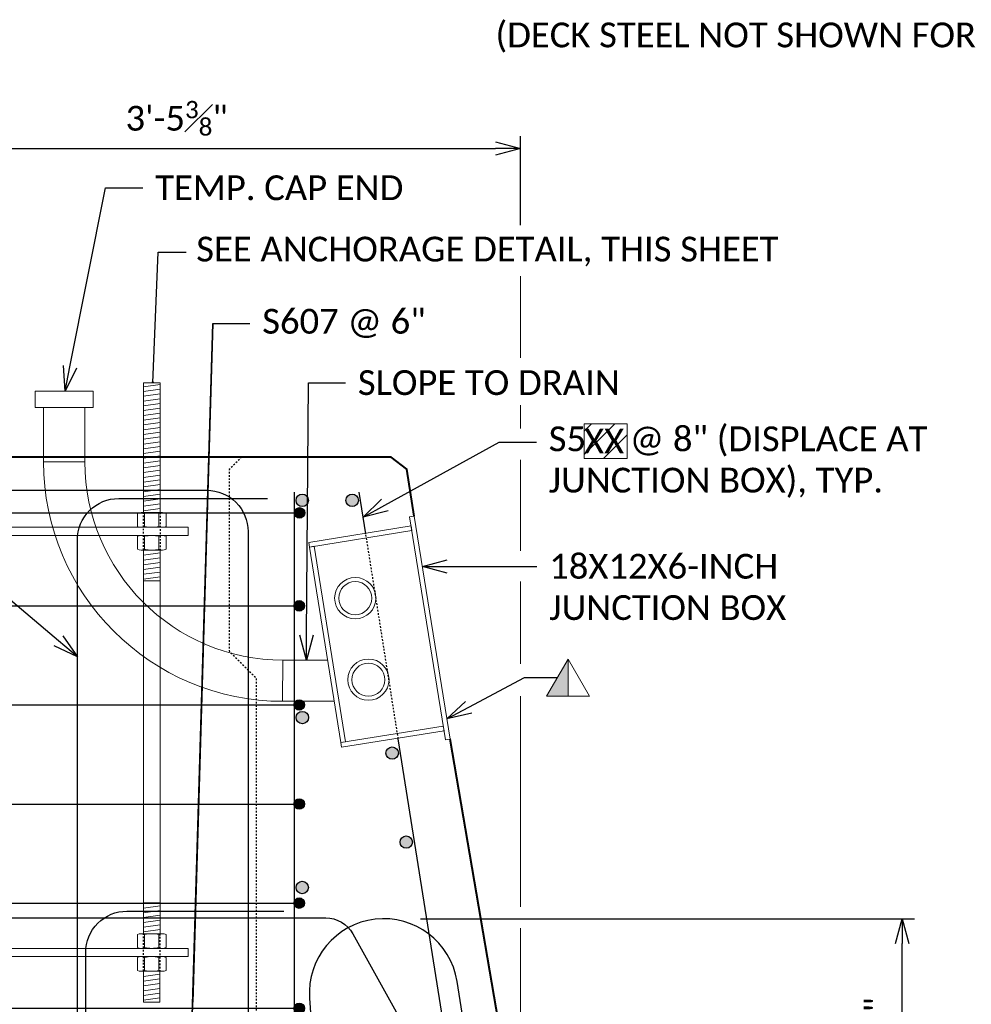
# Model space of a CAD drawing. Extents: x -1659 to 205, y -2368 to -1849.
# Tile 3 of 21: x -1378 to -1320, y -2313 to -2253. Entities that reach past the tile are written whole.
import ezdxf
from ezdxf import colors
from ezdxf.entities.mleader import LeaderData, LeaderLine
from ezdxf.enums import TextEntityAlignment as Align
from ezdxf.math import Vec2, Vec3

# ---------------------------------------------------------------- set-up
doc = ezdxf.new("R2010")
doc.units = 0
doc.header["$MEASUREMENT"] = 0
doc.linetypes.add('Wisdot2', pattern=[0.125, 0.0625, -0.0625])
doc.layers.add('B_ANNO_DESIGN_NOTES', color=1, linetype='Continuous', lineweight=18, true_color=0xff0000)
for name, color, linetype, lineweight in [('B_ANNO_DIM', 7, 'Continuous', 18), ('B_ANNO_SYMB', 7, 'Continuous', 18), ('B_ANNO_TEXT', 7, 'Continuous', 18), ('B_CONC_PPT', 12, 'Continuous', 40), ('B_DETAIL', 7, 'Continuous', 18), ('B_DETAIL_HIDDEN', 7, 'Wisdot2', 25), ('B_REBAR', 5, 'Continuous', 25), ('B_STEEL', 92, 'Continuous', 18)]:
    doc.layers.add(name, color=color, linetype=linetype, lineweight=lineweight)
doc.styles.add('Annotative', font='calibri.ttf', dxfattribs={"height": 0.0625})
doc.styles.get("Standard").update_dxf_attribs({"font": 'calibri.ttf'})
doc.dimstyles.new('Annotative', dxfattribs={"dimscale": 0, "dimtxt": 0.0625, "dimasz": 0.0625, "dimexe": 0.03125, "dimexo": 0.03125, "dimgap": 0.03125, "dimtad": 1, "dimdec": 3, "dimzin": 3, "dimdsep": 46, "dimlunit": 4, "dimtxsty": 'Standard', "dimblk": 'OPEN30', "dimcen": 0.03125, "dimaunit": 1, "dimadec": 0, "dimazin": 3, "dimtfac": 0.75, "dimtdec": 3, "dimtofl": 0, "dimtmove": 0, "dimatfit": 3, "dimldrblk": 'OPEN30', "dimfxl": 1, "dimtfill": 1, "dimfrac": 1, "dimtolj": 1, "dimtzin": 0, "dimarcsym": 0})

# ---------------------------------------------------------------- blocks, each defined once
blk = doc.blocks.new('rebar - section A')
at = {"layer": 'B_REBAR'}
h = blk.add_hatch(color=256, dxfattribs=at)
edge = h.paths.add_edge_path()
edge.add_arc((26.489, 39.377), 0.375, 0, 360)
h = blk.add_hatch(color=256, dxfattribs=at)
edge = h.paths.add_edge_path()
edge.add_arc((29.511, 39.377), 0.375, 0, 360)
h = blk.add_hatch(color=256, dxfattribs=at)
edge = h.paths.add_edge_path()
edge.add_arc((1.949, 38.618), 0.318, 0, 360)
h = blk.add_hatch(color=256, dxfattribs=at)
edge = h.paths.add_edge_path()
edge.add_arc((26.324, 38.618), 0.318, 0, 360)
h = blk.add_hatch(color=256, dxfattribs=at)
edge = h.paths.add_edge_path()
edge.add_arc((1.557, 32.99), 0.318, 0, 360)
h = blk.add_hatch(color=256, dxfattribs=at)
edge = h.paths.add_edge_path()
edge.add_arc((26.305, 32.99), 0.318, 0, 360)
h = blk.add_hatch(color=256, dxfattribs=at)
edge = h.paths.add_edge_path()
edge.add_arc((1.557, 26.99), 0.318, 0, 360)
h = blk.add_hatch(color=256, dxfattribs=at)
edge = h.paths.add_edge_path()
edge.add_arc((26.305, 26.99), 0.318, 0, 360)
h = blk.add_hatch(color=256, dxfattribs=at)
edge = h.paths.add_edge_path()
edge.add_arc((26.494, 26.225), 0.375, 0, 360)
h = blk.add_hatch(color=256, dxfattribs=at)
edge = h.paths.add_edge_path()
edge.add_arc((31.934, 24.074), 0.375, 0, 360)
h = blk.add_hatch(color=256, dxfattribs=at)
edge = h.paths.add_edge_path()
edge.add_arc((1.557, 20.99), 0.318, 0, 360)
h = blk.add_hatch(color=256, dxfattribs=at)
edge = h.paths.add_edge_path()
edge.add_arc((26.305, 20.99), 0.318, 0, 360)
h = blk.add_hatch(color=256, dxfattribs=at)
edge = h.paths.add_edge_path()
edge.add_arc((32.788, 18.681), 0.375, 0, 360)
h = blk.add_hatch(color=256, dxfattribs=at)
edge = h.paths.add_edge_path()
edge.add_arc((26.489, 15.933), 0.375, 0, 360)
h = blk.add_hatch(color=256, dxfattribs=at)
edge = h.paths.add_edge_path()
edge.add_arc((1.557, 14.99), 0.318, 0, 360)
h = blk.add_hatch(color=256, dxfattribs=at)
edge = h.paths.add_edge_path()
edge.add_arc((26.305, 14.99), 0.318, 0, 360)
h = blk.add_hatch(color=256, dxfattribs=at)
edge = h.paths.add_edge_path()
edge.add_arc((1.557, 8.618), 0.318, 0, 360)
h = blk.add_hatch(color=256, dxfattribs=at)
edge = h.paths.add_edge_path()
edge.add_arc((26.305, 8.618), 0.318, 0, 360)
h = blk.add_hatch(color=256, dxfattribs=at)
edge = h.paths.add_edge_path()
edge.add_arc((35.522, 6.721), 0.375, 0, 360)
h = blk.add_hatch(color=256, dxfattribs=at)
edge = h.paths.add_edge_path()
edge.add_arc((27.721, 4.726), 0.375, 0, 360)
h = blk.add_hatch(color=256, dxfattribs=at)
edge = h.paths.add_edge_path()
edge.add_arc((1.557, 3.442), 0.318, 0, 360)
h = blk.add_hatch(color=256, dxfattribs=at)
edge = h.paths.add_edge_path()
edge.add_arc((26.305, 3.442), 0.318, 0, 360)
h = blk.add_hatch(color=256, dxfattribs=at)
edge = h.paths.add_edge_path()
edge.add_arc((2.057, -1), 0.318, 0, 360)
h = blk.add_hatch(color=256, dxfattribs=at)
edge = h.paths.add_edge_path()
edge.add_arc((26.693, -1), 0.318, 0, 360)
h = blk.add_hatch(color=256, dxfattribs=at)
edge = h.paths.add_edge_path()
edge.add_arc((2.057, -7), 0.318, 0, 360)
h = blk.add_hatch(color=256, dxfattribs=at)
edge = h.paths.add_edge_path()
edge.add_arc((26.693, -7), 0.318, 0, 360)
at = {"layer": 'B_DETAIL_HIDDEN'}
blk.add_line((32.304, 24.946), (30.338, 37.354), dxfattribs=at)
at = {"layer": 'B_REBAR'}
for p, q in [((30.338, 37.354), (29.939, 39.877)), ((1.631, 38.618), (26.641, 38.618)), ((1.24, 32.99), (26.305, 32.99)), ((1.24, 26.99), (26.305, 26.99)), ((1.24, 20.99), (26.305, 20.99)), ((1.24, 14.99), (26.305, 14.99)), ((1.24, 8.618), (26.305, 8.618)), ((1.24, 3.442), (26.305, 3.442)), ((1.74, -1), (27.01, -1)), ((1.74, -7), (27.01, -7))]:
    blk.add_line(p, q, dxfattribs=at)
at = {"layer": 'B_REBAR', "flags": 128}
for points in [[(2.207, 2.99), (2.207, 37.49, -0.414214), (4.707, 39.99), (20.707, 39.99, -0.414214), (23.207, 37.49), (23.207, 2.99)], [(12.875, 2.49), (12.875, 36.99, -0.414214), (15.375, 39.49), (24.375, 39.49)], [(26, 39.877), (25.993, 7.612, 1.081794), (34.938, 8.316), (32.306, 24.931)], [(24.875, -4.5), (15.875, -4.5, -0.414214), (13.375, -2), (13.375, 12, -0.414214), (15.875, 14.5), (25.375, 14.5)], [(15.01, -4.906), (4.885, -4.906, -0.414214), (3.01, -3.031), (3.01, 12.219, -0.414214), (4.885, 14.094), (27.907, 14.094, -0.272375), (29.546, 13.129), (38.653, -3.263, 0.272375), (39.746, -3.906), (47.978, -3.906)], [(46.213, -4.566), (38.21, -4.566), (35.863, 10.249, 0.957292), (26.929, 9.231), (27.906, -4.735)]]:
    blk.add_lwpolyline(points, format="xyb", dxfattribs=at)
at = {"layer": 'B_REBAR'}
for centre, radius in [((26.489, 39.377), 0.375), ((29.511, 39.377), 0.375), ((1.949, 38.618), 0.318), ((26.324, 38.618), 0.318), ((1.557, 32.99), 0.318), ((26.305, 32.99), 0.318), ((1.557, 26.99), 0.318), ((26.305, 26.99), 0.318), ((26.494, 26.225), 0.375), ((31.934, 24.074), 0.375), ((1.557, 20.99), 0.318), ((26.305, 20.99), 0.318), ((32.788, 18.681), 0.375), ((26.489, 15.933), 0.375), ((1.557, 14.99), 0.318), ((26.305, 14.99), 0.318), ((1.557, 8.618), 0.318), ((26.305, 8.618), 0.318), ((35.522, 6.721), 0.375), ((27.721, 4.726), 0.375), ((1.557, 3.442), 0.318), ((26.305, 3.442), 0.318), ((2.057, -1), 0.318), ((26.693, -1), 0.318), ((2.057, -7), 0.318), ((26.693, -7), 0.318)]:
    blk.add_circle(centre, radius, dxfattribs=at)
blk = doc.blocks.new('_Open30')
at = {"color": 0, "linetype": 'ByBlock', "lineweight": -2}
for p, q in [((-1, 0.268), (0, 0)), ((0, 0), (-1, -0.268)), ((0, 0), (-1, 0))]:
    blk.add_line(p, q, dxfattribs=at)
blk = doc.blocks.new('*D602')
at = {"layer": 'B_ANNO_DIM', "color": 0, "lineweight": -2, "transparency": 16777216}
for p, q in [((25.725, 89.392), (25.725, 107.667)), ((67.35, 102.279), (67.35, 107.667)), ((27.225, 106.917), (65.85, 106.917))]:
    blk.add_line(p, q, dxfattribs=at)
at = {"layer": 'Defpoints', "color": 0, "transparency": 16777216}
for p in [(67.35, 106.917), (67.35, 101.529), (25.725, 88.642)]:
    blk.add_point(p, dxfattribs=at)
at = {"layer": 'B_ANNO_DIM', "color": 0, "lineweight": -2, "transparency": 16777216, "xscale": 1.5, "yscale": 1.5, "zscale": 1.5, "rotation": 180}
blk.add_blockref('_Open30', (25.725, 106.917), dxfattribs=at)
at = {"layer": 'B_ANNO_DIM', "color": 0, "lineweight": -2, "transparency": 16777216, "xscale": 1.5, "yscale": 1.5, "zscale": 1.5}
blk.add_blockref('_Open30', (67.35, 106.917), dxfattribs=at)
at = {"layer": 'B_ANNO_DIM', "color": 0, "transparency": 16777216, "insert": (46.537, 108.754), "char_height": 1.5, "attachment_point": 5, "bg_fill": 3, "box_fill_scale": 1.25, "bg_fill_color": 256, "bg_fill_true_color": 13158600, "bg_fill_transparency": 0}
blk.add_mtext('\\A1;3\'-5{\\H0.7x;\\S3#8;}"', dxfattribs=at)
blk = doc.blocks.new('triangle half solid')
at = {"layer": 'B_ANNO_SYMB'}
blk.add_hatch(color=256, dxfattribs=at).paths.add_polyline_path([(-2.44, 0.375), (-2.44, -1.875), (-3.739, -1.875)])
at = {"layer": 'B_ANNO_SYMB', "flags": 128}
for points in [[(-3.739, -1.875), (-2.44, 0.375), (-1.141, -1.875), (-3.739, -1.875)], [(-2.44, 0.375), (-2.44, -1.875), (-3.739, -1.875), (-2.44, 0.375)]]:
    blk.add_lwpolyline(points, dxfattribs=at)
blk = doc.blocks.new('*D632')
at = {"layer": 'B_ANNO_DIM', "color": 0, "lineweight": -2, "transparency": 16777216}
for p, q in [((61.308, 60.285), (91.23, 60.285)), ((90.48, 47.739), (90.48, 58.785)), ((76.381, 46.239), (91.23, 46.239))]:
    blk.add_line(p, q, dxfattribs=at)
at = {"layer": 'Defpoints', "color": 0, "transparency": 16777216}
for p in [(60.558, 60.285), (90.48, 60.285), (75.631, 46.239)]:
    blk.add_point(p, dxfattribs=at)
at = {"layer": 'B_ANNO_DIM', "color": 0, "lineweight": -2, "transparency": 16777216, "xscale": 1.5, "yscale": 1.5, "zscale": 1.5}
for p, rotation in [((90.48, 60.285), 90), ((90.48, 46.239), 270)]:
    blk.add_blockref('_Open30', p, dxfattribs=dict(at, rotation=rotation))
at = {"layer": 'B_ANNO_DIM', "color": 0, "transparency": 16777216, "insert": (88.973, 53.262), "char_height": 1.5, "attachment_point": 5, "rotation": 90, "bg_fill": 3, "box_fill_scale": 1.25, "bg_fill_color": 256, "bg_fill_true_color": 13158600, "bg_fill_transparency": 0}
blk.add_mtext('\\A1;1\'-2"', dxfattribs=at)
blk = doc.blocks.new('15 bolt dia. - section')
at = {"layer": 'B_STEEL'}
h = blk.add_hatch(dxfattribs=at)
h.set_pattern_fill('USER', color=256, scale=0.286, angle=8, style=0, pattern_type=0)
h.set_pattern_definition([(8, (-1381.0767, -2292.87323), (-0.039803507, 0.283216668), [])])
h.paths.add_polyline_path([(-5.801, 5.887), (-4.801, 5.887), (-4.801, 13.75), (-5.801, 13.75)])
h = blk.add_hatch(dxfattribs=at)
h.set_pattern_fill('USER', color=256, scale=0.286, angle=8, style=0, pattern_type=0)
h.set_pattern_definition([(8, (-1370.46983, -2292.87323), (-0.039803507, 0.283216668), [])])
h.paths.add_polyline_path([(4.805, 5.887), (5.805, 5.887), (5.805, 13.75), (4.805, 13.75)])
h = blk.add_hatch(dxfattribs=at)
h.set_pattern_fill('USER', color=256, scale=0.286, angle=8, style=0, pattern_type=0)
h.set_pattern_definition([(8, (-1381.0767, -2297.01023), (-0.039803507, 0.283216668), [])])
h.paths.add_polyline_path([(-5.801, 1.75), (-4.801, 1.75), (-4.801, 3.613), (-5.801, 3.613)])
h = blk.add_hatch(dxfattribs=at)
h.set_pattern_fill('USER', color=256, scale=0.286, angle=8, style=0, pattern_type=0)
h.set_pattern_definition([(8, (-1370.46983, -2297.01023), (-0.039803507, 0.283216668), [])])
h.paths.add_polyline_path([(4.805, 1.75), (5.805, 1.75), (5.805, 3.613), (4.805, 3.613)])
h = blk.add_hatch(dxfattribs=at)
h.set_pattern_fill('USER', color=256, scale=0.286, angle=8, style=0, pattern_type=0)
h.set_pattern_definition([(8, (-1381.08008, -2318.37323), (-0.039803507, 0.283216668), [])])
h.paths.add_polyline_path([(-5.805, -19.613), (-4.801, -19.613), (-4.801, -17.75), (-5.805, -17.75)])
h = blk.add_hatch(dxfattribs=at)
h.set_pattern_fill('USER', color=256, scale=0.286, angle=8, style=0, pattern_type=0)
h.set_pattern_definition([(8, (-1370.4732, -2318.37323), (-0.039803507, 0.283216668), [])])
h.paths.add_polyline_path([(4.802, -19.613), (5.805, -19.613), (5.805, -17.75), (4.802, -17.75)])
h = blk.add_hatch(dxfattribs=at)
h.set_pattern_fill('USER', color=256, scale=0.286, angle=8, style=0, pattern_type=0)
h.set_pattern_definition([(8, (-1381.08008, -2322.51023), (-0.039803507, 0.283216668), [])])
h.paths.add_polyline_path([(-5.805, -23.75), (-4.805, -23.75), (-4.805, -21.887), (-5.805, -21.887)])
h = blk.add_hatch(dxfattribs=at)
h.set_pattern_fill('USER', color=256, scale=0.286, angle=8, style=0, pattern_type=0)
h.set_pattern_definition([(8, (-1370.4732, -2322.51023), (-0.039803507, 0.283216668), [])])
h.paths.add_polyline_path([(4.802, -23.75), (5.802, -23.75), (5.802, -21.887), (4.802, -21.887)])
at = {"layer": 'B_DETAIL_HIDDEN', "ltscale": 0.25, "flags": 128}
for points in [[(-5.801, 3.613), (-5.801, 5.887)], [(-4.801, 5.887), (-4.801, 3.613)], [(4.805, 3.613), (4.805, 5.887)], [(5.805, 5.887), (5.805, 3.613)], [(-5.805, -21.887), (-5.805, -19.613)], [(-4.805, -19.613), (-4.805, -21.887)], [(4.802, -21.887), (4.802, -19.613)], [(5.802, -19.613), (5.802, -21.887)]]:
    blk.add_lwpolyline(points, dxfattribs=at)
at = {"layer": 'B_STEEL'}
for p, q in [((-5.951, 5.887), (-4.652, 5.887)), ((-5.734, 5.05), (-5.734, 5.837)), ((-4.868, 5.05), (-4.868, 5.837)), ((4.656, 5.887), (5.955, 5.887)), ((4.872, 5.05), (4.872, 5.837)), ((5.738, 5.05), (5.738, 5.837)), ((7.502, 5), (7.502, 4.5)), ((-5.734, 4.45), (-5.734, 3.663)), ((-4.868, 4.45), (-4.868, 3.663)), ((4.872, 4.45), (4.872, 3.663)), ((5.738, 4.45), (5.738, 3.663)), ((-5.951, 3.613), (-4.652, 3.613)), ((4.656, 3.613), (5.955, 3.613)), ((-4.655, -19.613), (-5.954, -19.613)), ((-5.738, -20.45), (-5.738, -19.663)), ((-4.872, -20.45), (-4.872, -19.663)), ((5.952, -19.613), (4.653, -19.613)), ((4.869, -20.45), (4.869, -19.663)), ((5.735, -20.45), (5.735, -19.663)), ((7.502, -20.5), (7.502, -21)), ((-5.738, -21.05), (-5.738, -21.837)), ((-4.872, -21.05), (-4.872, -21.837)), ((4.869, -21.05), (4.869, -21.837)), ((5.735, -21.05), (5.735, -21.837)), ((-4.655, -21.887), (-5.954, -21.887)), ((5.952, -21.887), (4.653, -21.887))]:
    blk.add_line(p, q, dxfattribs=at)
at = {"layer": 'B_STEEL', "flags": 128}
for points in [[(-5.801, 5.887), (-4.801, 5.887), (-4.801, 13.75), (-5.801, 13.75), (-5.801, 5.887)], [(4.805, 5.887), (5.805, 5.887), (5.805, 13.75), (4.805, 13.75), (4.805, 5.887)], [(-6.167, 5.05), (-6.167, 5.837)], [(-4.435, 5.837), (-4.435, 5.05)], [(4.439, 5.05), (4.439, 5.837)], [(6.171, 5.837), (6.171, 5.05)], [(7.502, 4.5), (-7.501, 4.5), (-7.501, 5)], [(-7.501, 5), (7.502, 5)], [(-6.167, 4.45), (-6.167, 3.663)], [(-4.435, 3.663), (-4.435, 4.45)], [(4.439, 4.45), (4.439, 3.663)], [(6.171, 3.663), (6.171, 4.45)], [(-5.801, 1.75), (-4.801, 1.75), (-4.801, 3.613), (-5.801, 3.613), (-5.801, 1.75)], [(4.805, 1.75), (5.805, 1.75), (5.805, 3.613), (4.805, 3.613), (4.805, 1.75)], [(-5.801, -17.75), (-5.801, 1.75), (-4.801, 1.75), (-4.801, -17.75), (-5.801, -17.75)], [(4.805, -17.75), (4.805, 1.75), (5.805, 1.75), (5.805, -17.75), (4.805, -17.75)], [(-5.805, -19.613), (-4.801, -19.613), (-4.801, -17.75), (-5.805, -17.75), (-5.805, -19.613)], [(4.802, -19.613), (5.805, -19.613), (5.805, -17.75), (4.802, -17.75), (4.802, -19.613)], [(-6.171, -19.663), (-6.171, -20.45)], [(-4.439, -20.45), (-4.439, -19.663)], [(4.436, -19.663), (4.436, -20.45)], [(6.168, -20.45), (6.168, -19.663)], [(7.502, -21), (-7.501, -21), (-7.501, -20.5)], [(-7.501, -20.5), (7.502, -20.5)], [(-6.171, -21.837), (-6.171, -21.05)], [(-4.439, -21.05), (-4.439, -21.837)], [(4.436, -21.837), (4.436, -21.05)], [(6.168, -21.05), (6.168, -21.837)], [(-5.805, -23.75), (-4.805, -23.75), (-4.805, -21.887), (-5.805, -21.887), (-5.805, -23.75)], [(4.802, -23.75), (5.802, -23.75), (5.802, -21.887), (4.802, -21.887), (4.802, -23.75)]]:
    blk.add_lwpolyline(points, dxfattribs=at)
at = {"layer": 'B_STEEL'}
for centre, radius, start, end in [((-5.951, 5.393), 0.494, 63.9914, 116.00857), ((-5.301, 3.987), 1.9, 76.8261, 103.17394), ((-4.652, 5.393), 0.494, 63.9914, 116.00857), ((4.656, 5.393), 0.494, 63.9914, 116.00857), ((5.305, 3.987), 1.9, 76.8261, 103.17394), ((5.955, 5.393), 0.494, 63.9914, 116.00857), ((-5.951, 5.494), 0.494, 243.9914, 296.0086), ((-5.301, 6.9), 1.9, 256.8261, 283.1739), ((-4.652, 5.494), 0.494, 243.9914, 296.0086), ((4.656, 5.494), 0.494, 243.9914, 296.0086), ((5.305, 6.9), 1.9, 256.8261, 283.1739), ((5.955, 5.494), 0.494, 243.9914, 296.0086), ((-5.951, 4.006), 0.494, 63.9914, 116.0086), ((-5.301, 2.6), 1.9, 76.8261, 103.1739), ((-4.652, 4.006), 0.494, 63.9914, 116.0086), ((4.656, 4.006), 0.494, 63.9914, 116.0086), ((5.305, 2.6), 1.9, 76.8261, 103.1739), ((5.955, 4.006), 0.494, 63.9914, 116.0086), ((-5.951, 4.107), 0.494, 243.99143, 296.0086), ((-5.301, 5.513), 1.9, 256.82606, 283.1739), ((-4.652, 4.107), 0.494, 243.99143, 296.0086), ((4.656, 4.107), 0.494, 243.99143, 296.0086), ((5.305, 5.513), 1.9, 256.82606, 283.1739), ((5.955, 4.107), 0.494, 243.99143, 296.0086), ((-5.954, -20.107), 0.494, 63.99143, 116.0086), ((-5.305, -21.513), 1.9, 76.82606, 103.1739), ((-4.655, -20.107), 0.494, 63.99143, 116.0086), ((4.653, -20.107), 0.494, 63.99143, 116.0086), ((5.302, -21.513), 1.9, 76.82606, 103.1739), ((5.952, -20.107), 0.494, 63.99143, 116.0086), ((-5.954, -20.006), 0.494, 243.9914, 296.0086), ((-5.305, -18.6), 1.9, 256.8261, 283.1739), ((-4.655, -20.006), 0.494, 243.9914, 296.0086), ((4.653, -20.006), 0.494, 243.9914, 296.0086), ((5.302, -18.6), 1.9, 256.8261, 283.1739), ((5.952, -20.006), 0.494, 243.9914, 296.0086), ((-5.954, -21.494), 0.494, 63.9914, 116.0086), ((-5.305, -22.9), 1.9, 76.8261, 103.1739), ((-4.655, -21.494), 0.494, 63.9914, 116.0086), ((4.653, -21.494), 0.494, 63.9914, 116.0086), ((5.302, -22.9), 1.9, 76.8261, 103.1739), ((5.952, -21.494), 0.494, 63.9914, 116.0086), ((-5.954, -21.393), 0.494, 243.9914, 296.00857), ((-5.305, -19.987), 1.9, 256.8261, 283.17394), ((-4.655, -21.393), 0.494, 243.9914, 296.00857), ((4.653, -21.393), 0.494, 243.9914, 296.00857), ((5.302, -19.987), 1.9, 256.8261, 283.17394), ((5.952, -21.393), 0.494, 243.9914, 296.00857)]:
    blk.add_arc(centre, radius, start, end, dxfattribs=at)
blk = doc.blocks.new('*U686')
at = {"layer": 'B_ANNO_DIM', "style": 'Annotative'}
blk.add_attdef('DIM4', text='', height=1.5, dxfattribs=at).set_placement((141.46827, 90.05015), align=Align.CENTER)
blk.add_attdef('DIM1', text='', height=1.5, rotation=90, dxfattribs=at).set_placement((6.21318, 41.6276), align=Align.CENTER)
blk.add_attdef('BAR15', (43.35556, 22.63058), '', height=1.5, dxfattribs=at)
at = {"layer": 'B_ANNO_TEXT', "insert": (65.63479, 114.54846), "char_height": 1.5, "width": 38.4735905, "attachment_point": 1, "style": 'Annotative'}
blk.add_mtext('\\pxqc;(DECK STEEL NOT SHOWN FOR CLARITY)', dxfattribs=at)
at = {"layer": 'B_ANNO_TEXT', "style": 'Annotative'}
for tag, p in [('#BR6', (229.57934, 29.44989)), ('BL1', (239.6809, 29.39551)), ('#BR7', (229.56319, 18.08357)), ('BL2', (239.64064, 18.05033))]:
    blk.add_attdef(tag, text='', height=1.5, dxfattribs=at).set_placement(p, align=Align.CENTER)
blk = doc.blocks.new('*U601')
at = {"layer": 'B_ANNO_DESIGN_NOTES'}
h = blk.add_hatch(dxfattribs=at)
h.set_pattern_fill('ANSI31', color=256, scale=8)
h.set_pattern_definition([(45, (65.7296, 213.4416), (-0.707107, 0.707107), [])])
h.paths.add_polyline_path([(71.21442, 90.24784), (73.8224, 90.24784), (73.8224, 88.15064), (71.21442, 88.15064)])
blk.add_lwpolyline([(71.21442, 90.24784), (73.8224, 90.24784), (73.8224, 88.15064), (71.21442, 88.15064)], close=True, dxfattribs=at)
at = {"layer": 'B_ANNO_DIM'}
for p, q in [((67.34975, 82.56704), (67.34975, 88.07876)), ((67.34975, 75.72333), (67.34975, 80.71282)), ((67.34975, 60.99861), (67.34975, 73.76567)), ((67.34975, 48.69497), (67.34975, 59.7201))]:
    blk.add_line(p, q, dxfattribs=at)
at = {"layer": 'B_CONC_PPT', "lineweight": 40, "flags": 128}
for points in [[(60.92453, 84.66297), (60.46876, 87.49887), (59.53165, 88.23937), (26.47475, 88.23937), (25.72475, 87.48937), (25.72475, 76.48937), (27.34975, 74.86437), (27.34975, 46.98937), (28.09975, 46.23937)], [(67.34975, 46.23937), (63.09523, 71.15642)]]:
    blk.add_lwpolyline(points, dxfattribs=at)
at = {"layer": 'B_DETAIL'}
for p, q in [((38.47539, 87.94768), (40.97542, 87.94768)), ((52.97542, 75.94768), (52.95506, 73.44766)), ((55.67697, 75.94768), (52.97542, 75.94768)), ((56.07876, 73.44766), (52.97477, 73.44766))]:
    blk.add_line(p, q, dxfattribs=at)
at = {"layer": 'B_DETAIL', "flags": 128}
for points in [[(54.53208, 83.07147), (60.7335, 84.06813), (60.77841, 83.78871), (54.57698, 82.79205), (54.53208, 83.07147)], [(60.64512, 84.61807), (60.92453, 84.66297), (63.09525, 71.1563), (62.81583, 71.11139), (60.64512, 84.61807)], [(54.57698, 82.79205), (54.85442, 82.83664), (56.75856, 70.98868), (56.48112, 70.94409), (54.57698, 82.79205)], [(62.72697, 71.66429), (56.52555, 70.66764), (56.48112, 70.94409), (62.68254, 71.94075), (62.72697, 71.66429)]]:
    blk.add_lwpolyline(points, dxfattribs=at)
at = {"layer": 'B_DETAIL'}
for centre, radius in [((57.35335, 79.69434), 1.25), ((57.35335, 79.69434), 1), ((58.14674, 74.75769), 1.25), ((58.14674, 74.75769), 1)]:
    blk.add_circle(centre, radius, dxfattribs=at)
for radius in [14.50003, 12]:
    blk.add_arc((52.97542, 87.94768), radius, 180, 270, dxfattribs=at)
at = {"layer": 'B_DETAIL_HIDDEN', "flags": 128}
blk.add_lwpolyline([(50.47475, 88.23937), (49.72475, 87.48937), (49.72475, 76.48937), (51.34975, 74.86437), (51.34975, 46.98937), (52.09975, 46.23937), (52.09975, 46.23937)], dxfattribs=at)
blk.add_blockref('rebar - section A', (27.65284, 46.23937))
at = {"color": 7, "linetype": 'Continuous', "lineweight": 18}
blk.add_blockref('triangle half solid', (72.6823, 75.63138), dxfattribs=at)
at = {"layer": 'B_ANNO_DIM', "style": 'Annotative'}
for tag, p in [('BAR13', (350.74001, 216.852)), ('BAR7', (76.98039, 199.62533)), ('BAR8', (76.9892, 193.66295)), ('BAR11', (77.00348, 166.67484)), ('BAR12', (76.97079, 162.02757)), ('BAR9', (77.07092, 141.25155)), ('BAR10', (77.03472, 137.23523)), ('BAR14', (71.2084, 88.45575))]:
    blk.add_attdef(tag, p, '', height=1.5, dxfattribs=at)
at = {"layer": 'B_ANNO_TEXT', "style": 'Annotative'}
for tag, p in [('#BR1', (229.62571, 26.61883)), ('#BR2', (229.62571, 23.77403)), ('#BR3', (229.62571, 20.92923)), ('#BR4', (229.62571, 15.23963)), ('#BR5', (229.62571, 12.39483))]:
    blk.add_attdef(tag, text='', height=1.5, dxfattribs=at).set_placement(p, align=Align.CENTER)
at = {"layer": 'B_ANNO_DIM'}
dim = blk.add_linear_dim(base=(67.34975, 106.91673), p1=(25.72475, 88.64175), p2=(67.34975, 101.52908), text='3\'-5{\\H0.7x;\\S3#8;}"', dimstyle='Annotative', dxfattribs=at)
dim.commit()
dim.dimension.update_dxf_attribs({"geometry": '*D602', "text_midpoint": (46.53725, 108.75353)})
ml = blk.add_multileader_mtext('Standard', dxfattribs=at)
ml.set_content('18X12X6-INCH\\PJUNCTION BOX', color=256)
ml.set_leader_properties()
ml.set_arrow_properties(name='OPEN30')
ml.build(insert=Vec2(0, 0))
ml.multileader.update_dxf_attribs({"text_right_attachment_type": 3, "dogleg_length": 0.0625, "arrow_head_size": 1.5, "scale": 24})
ctx = ml.context
ctx.base_point, ctx.scale, ctx.char_height, ctx.arrow_head_size, ctx.landing_gap_size, ctx.plane_origin = Vec3(68.3503, 81.61466), 24, 1.5, 1.5, 0.75, Vec3(54.94449, 54.4908)
ctx.right_attachment = 3
notes = []
notes.append((ctx, [(0, (1, 1, 0), (66.8503, 81.61466), (1, 0), 1.5, [(0, [(61.41444, 81.61466), (66.22536, 81.61466), (66.53179, 81.61466)], 0, [])])]))
ctx.mtext.insert, ctx.mtext.flow_direction = Vec3(69.1003, 82.37562), 5
ml = blk.add_multileader_mtext('Standard', dxfattribs=at)
ml.set_content('', color=256)
ml.set_leader_properties()
ml.set_arrow_properties(name='OPEN30')
ml.build(insert=Vec2(0, 0))
ml.multileader.update_dxf_attribs({"text_right_attachment_type": 3, "dogleg_length": 0.0625, "arrow_head_size": 1.5, "scale": 24})
ctx = ml.context
ctx.base_point, ctx.scale, ctx.char_height, ctx.arrow_head_size, ctx.landing_gap_size, ctx.plane_origin = Vec3(69.59286, 74.88138), 24, 1.5, 1.5, 0.75, Vec3(62.65284, 79.57546)
ctx.right_attachment = 3
notes.append((ctx, [(0, (1, 1, 0), (68.09286, 74.88138), (1, 0), 1.5, [(0, [(62.89802, 72.38348), (67.59412, 74.88138), (67.59412, 74.88138)], 0, [])])]))
ctx.mtext.insert, ctx.mtext.flow_direction = Vec3(70.34286, 75.63138), 5
for ctx, leaders in notes:
    for number, flags, end, landing, length, lines in leaders:
        leader = LeaderData()
        leader.index, (leader.has_last_leader_line, leader.has_dogleg_vector, leader.attachment_direction) = number, flags
        leader.last_leader_point, leader.dogleg_vector, leader.dogleg_length = Vec3(end), Vec3(landing), length
        for number, points, colour, breaks in lines:
            line = LeaderLine()
            line.index, line.vertices, line.color, line.breaks = number, Vec3.list(points), colors.encode_raw_color(colour), breaks
            leader.lines.append(line)
        ctx.leaders.append(leader)
for p, q in [((67.34975, 94.23979), (67.34975, 99.1991)), ((67.34975, 89.96069), (67.34975, 91.37823))]:
    blk.add_line(p, q, dxfattribs=at)
at = {"layer": 'B_DETAIL'}
for p, q in [((38.47539, 87.94768), (38.47539, 91.22968)), ((40.97542, 87.94768), (40.97542, 91.22968))]:
    blk.add_line(p, q, dxfattribs=at)
at = {"layer": 'B_DETAIL', "flags": 128}
for points in [[(37.9754, 91.22968), (41.4754, 91.22968), (41.4754, 92.22968), (37.9754, 92.22968), (37.9754, 91.22968)], [(40.97542, 91.22968), (38.47539, 91.22968)]]:
    blk.add_lwpolyline(points, dxfattribs=at)
at = {"layer": 'B_ANNO_TEXT', "insert": (47.7215, 101.5814), "char_height": 1.5, "width": 38.4735905, "attachment_point": 1, "style": 'Annotative'}
blk.add_mtext('\\pxql;SEE ANCHORAGE DETAIL, THIS SHEET', dxfattribs=at)
at = {"layer": 'B_ANNO_DIM'}
ml = blk.add_multileader_mtext('Standard', dxfattribs=at)
ml.set_content('TEMP. CAP END', color=256)
ml.set_leader_properties()
ml.set_arrow_properties(name='OPEN30')
ml.build(insert=Vec2(0, 0))
ml.multileader.update_dxf_attribs({"text_right_attachment_type": 3, "dogleg_length": 0.0625, "arrow_head_size": 1.5, "scale": 24})
ctx = ml.context
ctx.base_point, ctx.scale, ctx.char_height, ctx.arrow_head_size, ctx.landing_gap_size, ctx.plane_origin = Vec3(44.48409, 104.53538), 24, 1.5, 1.5, 0.75, Vec3(27.38271, 90.34987)
ctx.right_attachment = 3
notes = []
notes.append((ctx, [(0, (1, 1, 0), (42.23409, 104.53538), (1, 0), 2.25, [(0, [(39.77428, 92.22968), (42.23409, 104.53538), (42.23409, 104.53538)], 0, [])])]))
ctx.mtext.insert, ctx.mtext.flow_direction = Vec3(45.23409, 105.29461), 5
ml = blk.add_multileader_mtext('Standard', dxfattribs=at)
ml.set_content('S607 @ 6"', color=256)
ml.set_leader_properties()
ml.set_arrow_properties(name='OPEN30')
ml.build(insert=Vec2(0, 0))
ml.multileader.update_dxf_attribs({"text_right_attachment_type": 3, "dogleg_length": 0.0625, "arrow_head_size": 1.5, "scale": 24})
ctx = ml.context
ctx.base_point, ctx.scale, ctx.char_height, ctx.arrow_head_size, ctx.landing_gap_size, ctx.plane_origin = Vec3(50.96961, 96.32076), 24, 1.5, 1.5, 0.75, Vec3(33.86823, 82.13525)
ctx.right_attachment = 3
notes.append((ctx, [(0, (1, 1, 0), (48.71961, 96.32076), (1, 0), 2.25, [(8, [(47.21042, 45.23937), (48.71961, 96.32076), (48.71961, 96.32076), (47.34167, 49.68184), (48.71961, 96.32076), (47.50558, 55.22968), (47.68285, 61.22968), (47.86012, 67.22968), (48.03739, 73.22968), (48.71961, 96.32076), (47.03315, 39.23937), (48.71961, 96.32076), (48.21466, 79.22968), (48.38093, 84.85731)], 0, [])])]))
ctx.mtext.insert, ctx.mtext.flow_direction = Vec3(51.71961, 97.21095), 5
ml = blk.add_multileader_mtext('Standard', dxfattribs=at)
ml.set_content('S509', color=256)
ml.set_leader_properties()
ml.set_arrow_properties(name='OPEN30')
ml.build(insert=Vec2(0, 0))
ml.multileader.update_dxf_attribs({"text_right_attachment_type": 3, "dogleg_length": 0.0625, "arrow_head_size": 1.5, "scale": 24})
ctx = ml.context
ctx.base_point, ctx.scale, ctx.char_height, ctx.arrow_head_size, ctx.landing_gap_size, ctx.plane_origin = Vec3(12.83957, 92.59133), 24, 1.5, 1.5, 0.75, Vec3(25.44459, 92.57633)
ctx.right_attachment = 3
notes.append((ctx, [(0, (1, 1, 0), (21.0665, 92.57633), (-1, 0), 2.25, [(0, [(40.52784, 76.13839), (21.0665, 92.57633), (21.0665, 92.57633)], 0, [])])]))
ctx.mtext.insert, ctx.mtext.flow_direction = Vec3(13.58957, 93.35229), 5
ml = blk.add_multileader_mtext('Standard', dxfattribs=at)
ml.set_content('SLOPE TO DRAIN', color=256)
ml.set_leader_properties()
ml.set_arrow_properties(name='OPEN30')
ml.build(insert=Vec2(0, 0))
ml.multileader.update_dxf_attribs({"text_right_attachment_type": 3, "dogleg_length": 0.0625, "arrow_head_size": 1.5, "scale": 24})
ctx = ml.context
ctx.base_point, ctx.scale, ctx.char_height, ctx.arrow_head_size, ctx.landing_gap_size, ctx.plane_origin = Vec3(56.75991, 92.73484), 24, 1.5, 1.5, 0.75, Vec3(39.65852, 78.54933)
ctx.right_attachment = 3
notes.append((ctx, [(0, (1, 1, 0), (54.50991, 92.73484), (1, 0), 2.25, [(0, [(54.39386, 75.94768), (54.50991, 92.73484), (54.50991, 92.73484)], 0, [])])]))
ctx.mtext.insert, ctx.mtext.flow_direction = Vec3(57.50991, 93.4958), 5
ml = blk.add_multileader_mtext('Standard', dxfattribs=at)
ml.set_content('S5     @ 8" (DISPLACE AT\\PJUNCTION BOX), TYP.', color=256)
ml.set_leader_properties()
ml.set_arrow_properties(name='OPEN30')
ml.build(insert=Vec2(0, 0))
ml.multileader.update_dxf_attribs({"text_right_attachment_type": 3, "dogleg_length": 0.0625, "arrow_head_size": 1.5, "scale": 24})
ctx = ml.context
ctx.base_point, ctx.scale, ctx.char_height, ctx.arrow_head_size, ctx.landing_gap_size, ctx.plane_origin = Vec3(68.31868, 89.14288), 24, 1.5, 1.5, 0.75, Vec3(51.21729, 74.95738)
ctx.right_attachment = 3
notes.append((ctx, [(0, (1, 1, 0), (66.06868, 89.14288), (1, 0), 2.25, [(0, [(57.83095, 84.60468), (66.06868, 89.14288), (66.06868, 89.14288)], 0, [])])]))
ctx.mtext.insert, ctx.mtext.flow_direction = Vec3(69.06868, 90.09192), 5
for ctx, leaders in notes:
    for number, flags, end, landing, length, lines in leaders:
        leader = LeaderData()
        leader.index, (leader.has_last_leader_line, leader.has_dogleg_vector, leader.attachment_direction) = number, flags
        leader.last_leader_point, leader.dogleg_vector, leader.dogleg_length = Vec3(end), Vec3(landing), length
        for number, points, colour, breaks in lines:
            line = LeaderLine()
            line.index, line.vertices, line.color, line.breaks = number, Vec3.list(points), colors.encode_raw_color(colour), breaks
            leader.lines.append(line)
        ctx.leaders.append(leader)
dim = blk.add_linear_dim(base=(90.48018, 60.28465), p1=(75.63087, 46.23937), p2=(60.55775, 60.28465), angle=90, dimstyle='Annotative', dxfattribs=at)
dim.commit()
dim.dimension.update_dxf_attribs({"geometry": '*D632', "text_midpoint": (88.97268, 53.26201)})
blk = doc.blocks.new('*U166')
at = {"color": 7, "linetype": 'Continuous', "lineweight": 18}
blk.add_blockref('15 bolt dia. - section', (39.72343, 78.98918), dxfattribs=at)
at = {"layer": 'B_ANNO_TEXT', "style": 'Annotative'}
blk.add_attdef('AR1', (332.52293, 49.72689), '', height=1.5, dxfattribs=at)
at = {"layer": 'B_ANNO_DIM'}
blk.add_leader([(45.09225, 92.73937), (45.4163, 100.64845), (47.11472, 100.64845)], dimstyle='Annotative', override={"dimscale": 0, "dimgap": 0.03125, "dimtad": 0}, dxfattribs=at)

msp = doc.modelspace()

# ---------------------------------------------------------------- block references
ref = msp.add_blockref('*U601', (-1414.998, -2367.75))
ref.add_attrib('BAR14', 'XX', (-1343.789, -2279.294), dxfattribs={"layer": 'B_ANNO_DIM', "height": 1.5, "style": 'Annotative'})

# ---------------------------------------------------------------- next in the draw order: block references
msp.add_blockref('*U166', (-1414.998, -2367.75))

# ---------------------------------------------------------------- next in the draw order: block references
msp.add_blockref('*U686', (-1414.998, -2367.75))

doc.saveas('drawing.dxf')
